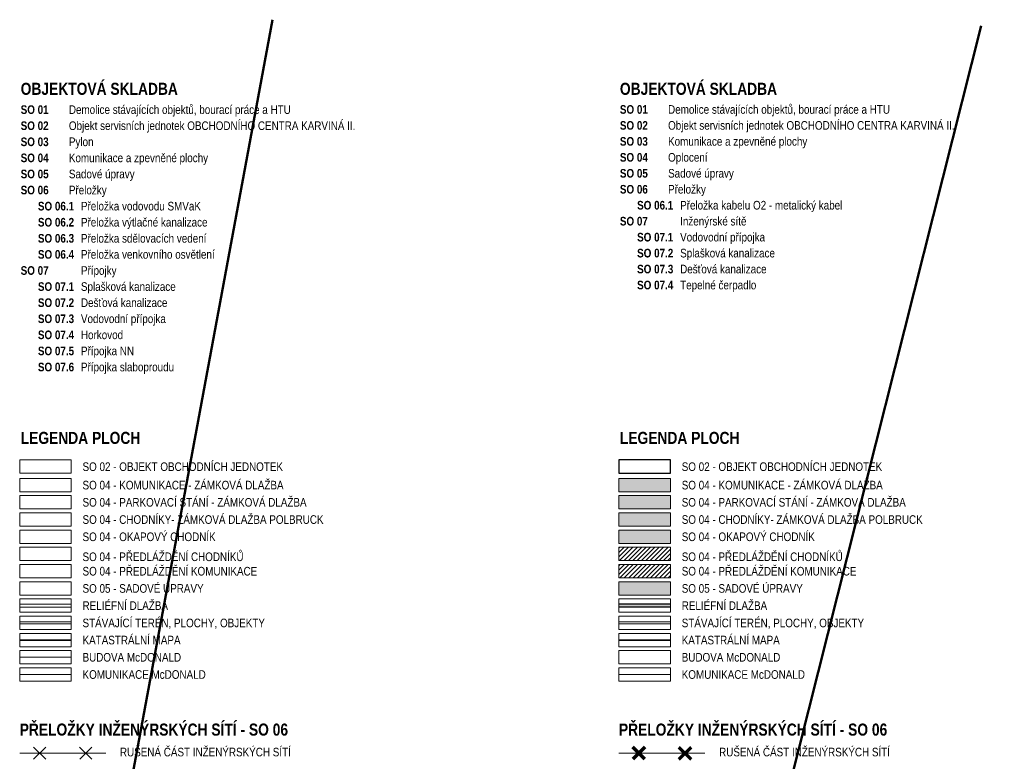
# Model space of a CAD drawing. Header units: millimetres. Extents: x -124639 to 133188, y -48358 to 76648.
# Tile 2 of 49: x -124639 to -67435, y 19222 to 62292. Entities that reach past the tile are written whole.
import ezdxf

# ---------------------------------------------------------------- set-up
doc = ezdxf.new("R2010")
doc.units = ezdxf.units.MM
doc.header["$MEASUREMENT"] = 0
doc.layers.add('0_txt_legendy', color=7, linetype='Continuous')
doc.layers.add('_IS_el_VO_nov', color=7, linetype='Continuous')
doc.styles.add('GENEROVANÝ_STYL_1', font='txt')
doc.styles.add('GENEROVANÝ_STYL_2', font='ARIALN.TTF')
doc.linetypes.add('vedení_O2_01', pattern='A,0,[7,D.1.1.16 SKLADBY  PODLAH A STĚN1.Shx,S=47.619048,R=0,X=0,Y=3.19605e-14],-6200,0', length=6200)
doc.linetypes.add('veřejné osvětlení1', pattern='A,0,[18,D.1.1.16 SKLADBY  PODLAH A STĚN1.Shx,S=38.095238,R=0,X=0,Y=0.002644],-5400,0', length=5400)
pattern_1 = [(45, (0, 0), (-127.27922, 127.27922), [])]

msp = doc.modelspace()

# ---------------------------------------------------------------- hatches: boundary and pattern name
at = {"layer": '0_txt_legendy', "linetype": 'Continuous', "lineweight": 20, "true_color": 0x6a6a6a}
for points in [[(-89827, 34877), (-86828, 34877), (-86828, 35651), (-89827, 35651)], [(-89827, 33877), (-86828, 33877), (-86828, 34651), (-89827, 34651)]]:
    msp.add_hatch(color=251, dxfattribs=at).paths.add_polyline_path(points)
at = {"layer": '0_txt_legendy', "linetype": 'Continuous', "lineweight": 20, "true_color": 0x00bb5e}
msp.add_hatch(color=112, dxfattribs=at).paths.add_polyline_path([(-89827, 32877), (-86828, 32877), (-86828, 33651), (-89827, 33651)])
at = {"layer": '0_txt_legendy', "linetype": 'Continuous', "lineweight": 20}
for color, points in [(7, [(-89827, 31877), (-86828, 31877), (-86828, 32651), (-89827, 32651)]), (230, [(-89827, 28877), (-86828, 28877), (-86828, 29651), (-89827, 29651)])]:
    msp.add_hatch(color=color, dxfattribs=at).paths.add_polyline_path(points)
at = {"layer": '0_txt_legendy', "linetype": 'Continuous', "lineweight": 13, "true_color": 0x00d700}
h = msp.add_hatch(dxfattribs=at)
h.set_pattern_fill('Cihla_lícovka_0001', color=92, style=0, pattern_type=2)
h.set_pattern_definition(pattern_1)
h.paths.add_polyline_path([(-89827, 30877), (-86828, 30877), (-86828, 31651), (-89827, 31651)])
h = msp.add_hatch(dxfattribs=at)
h.set_pattern_fill('Cihla_lícovka_0001', color=92, style=0, pattern_type=2)
h.set_pattern_definition(pattern_1)
h.paths.add_polyline_path([(-89827, 29877), (-86828, 29877), (-86828, 30651), (-89827, 30651)])
msp.add_hatch(color=92, dxfattribs=at).paths.add_polyline_path([(-89827, 28354), (-86828, 28354), (-86828, 28174), (-89827, 28174)])

# ---------------------------------------------------------------- linework, layer by layer
at = {"layer": '0_txt_legendy', "color": 250, "linetype": 'Continuous', "lineweight": 20, "true_color": 0x292929}
for p, q in [((-121640, 28354), (-124639, 28354)), ((-121640, 28174), (-124639, 28174))]:
    msp.add_line(p, q, dxfattribs=at)
at = {"layer": '0_txt_legendy', "color": 92, "linetype": 'Continuous', "lineweight": 25, "true_color": 0x00d700}
for p, q in [((-86828, 28354), (-89827, 28354)), ((-86828, 28174), (-89827, 28174))]:
    msp.add_line(p, q, dxfattribs=at)
at = {"layer": '0_txt_legendy', "color": 51, "linetype": 'Continuous', "lineweight": 20, "true_color": 0xfcf969}
for p, q in [((-121640, 27314), (-124639, 27314)), ((-121640, 27214), (-124639, 27214)), ((-86828, 27314), (-89827, 27314)), ((-86828, 27214), (-89827, 27214))]:
    msp.add_line(p, q, dxfattribs=at)
at = {"layer": '0_txt_legendy', "color": 142, "linetype": 'Continuous', "lineweight": 35, "true_color": 0x0080c0}
for p, q in [((-121640, 26264), (-124639, 26264)), ((-86828, 26264), (-89827, 26264))]:
    msp.add_line(p, q, dxfattribs=at)
at = {"layer": '0_txt_legendy', "color": 255, "linetype": 'Continuous', "lineweight": 0}
for p, q in [((-121640, 25264), (-124639, 25264)), ((-121640, 24264), (-124639, 24264)), ((-86828, 24264), (-89827, 24264))]:
    msp.add_line(p, q, dxfattribs=at)
at = {"layer": '0_txt_legendy', "color": 151, "linetype": 'Continuous', "lineweight": 20, "true_color": 0x97c9ff}
for p, q in [((-123122, 20046), (-123835, 19345)), ((-123128, 19339), (-123829, 20052)), ((-121156, 20046), (-120442, 19345)), ((-121149, 19339), (-120449, 20052))]:
    msp.add_line(p, q, dxfattribs=at)
at = {"layer": '0_txt_legendy', "color": 92, "linetype": 'Continuous', "lineweight": 70, "true_color": 0x00d700}
for p, q in [((-88310, 20046), (-89023, 19345)), ((-88316, 19339), (-89017, 20052)), ((-86344, 20046), (-85630, 19345)), ((-86338, 19339), (-85637, 20052))]:
    msp.add_line(p, q, dxfattribs=at)
at = {"layer": '0_txt_legendy', "color": 51, "linetype": 'vedení_O2_01', "lineweight": 20, "true_color": 0xfcf969}
for p, q in [((-124639, 19695), (-119638, 19695)), ((-89827, 19695), (-84827, 19695))]:
    msp.add_line(p, q, dxfattribs=at)
at = {"layer": '0_txt_legendy', "color": 54, "linetype": 'Continuous', "lineweight": 20, "true_color": 0xaf9c12, "flags": 128}
for points in [[(-124639, 35948), (-121640, 35948), (-121640, 36722), (-124639, 36722)], [(-124639, 34877), (-121640, 34877), (-121640, 35651), (-124639, 35651)], [(-124639, 33877), (-121640, 33877), (-121640, 34651), (-124639, 34651)], [(-124639, 32877), (-121640, 32877), (-121640, 33651), (-124639, 33651)], [(-124639, 31877), (-121640, 31877), (-121640, 32651), (-124639, 32651)], [(-124639, 30877), (-121640, 30877), (-121640, 31651), (-124639, 31651)], [(-124639, 29877), (-121640, 29877), (-121640, 30651), (-124639, 30651)], [(-124639, 28877), (-121640, 28877), (-121640, 29651), (-124639, 29651)]]:
    msp.add_lwpolyline(points, close=True, dxfattribs=at)
at = {"layer": '0_txt_legendy', "color": 92, "linetype": 'Continuous', "lineweight": 25, "true_color": 0x00d700, "flags": 128}
msp.add_lwpolyline([(-89827, 35948), (-86828, 35948), (-86828, 36722), (-89827, 36722)], close=True, dxfattribs=at)
at = {"layer": '0_txt_legendy', "color": 254, "linetype": 'Continuous', "lineweight": 0, "true_color": 0xe8e8e8, "flags": 128}
for points in [[(-89827, 34877), (-86828, 34877), (-86828, 35651), (-89827, 35651)], [(-89827, 33877), (-86828, 33877), (-86828, 34651), (-89827, 34651)], [(-89827, 32877), (-86828, 32877), (-86828, 33651), (-89827, 33651)], [(-89827, 31877), (-86828, 31877), (-86828, 32651), (-89827, 32651)], [(-89827, 30877), (-86828, 30877), (-86828, 31651), (-89827, 31651)], [(-89827, 29877), (-86828, 29877), (-86828, 30651), (-89827, 30651)], [(-89827, 28877), (-86828, 28877), (-86828, 29651), (-89827, 29651)], [(-124639, 27877), (-121640, 27877), (-121640, 28651), (-124639, 28651)], [(-89827, 27877), (-86828, 27877), (-86828, 28651), (-89827, 28651)], [(-124639, 26877), (-121640, 26877), (-121640, 27651), (-124639, 27651)], [(-89827, 26877), (-86828, 26877), (-86828, 27651), (-89827, 27651)], [(-124639, 25877), (-121640, 25877), (-121640, 26651), (-124639, 26651)], [(-89827, 25877), (-86828, 25877), (-86828, 26651), (-89827, 26651)]]:
    msp.add_lwpolyline(points, close=True, dxfattribs=at)
at = {"layer": '0_txt_legendy', "color": 255, "linetype": 'Continuous', "lineweight": 0, "flags": 128}
for points in [[(-124639, 24877), (-121640, 24877), (-121640, 25651), (-124639, 25651)], [(-89827, 24877), (-86828, 24877), (-86828, 25651), (-89827, 25651)], [(-124639, 23877), (-121640, 23877), (-121640, 24651), (-124639, 24651)], [(-89827, 23877), (-86828, 23877), (-86828, 24651), (-89827, 24651)]]:
    msp.add_lwpolyline(points, close=True, dxfattribs=at)
at = {"layer": '_IS_el_VO_nov', "color": 92, "linetype": 'veřejné osvětlení1', "lineweight": 50, "true_color": 0x00d700}
for p, q in [((-109949, 62292), (-124035, -13557)), ((-68773, 61931), (-90445, -23851))]:
    msp.add_line(p, q, dxfattribs=at)

# ---------------------------------------------------------------- texts
at = {"layer": '0_txt_legendy', "color": 7, "linetype": 'Continuous', "lineweight": 13, "char_height": 700, "attachment_point": 1, "style": 'GENEROVANÝ_STYL_2'}
for s, insert, line_spacing_factor in [('\\A1;{\\pql;\\fArial Narrow|b1|i0|c238|p34;OBJEKTOVÁ SKLADBA\\P\\pql;\\fArial Narrow|b1|i0|c238|p34;\\H0.714276x;SO 01\\fArial Narrow|b0|i0|c238|p34;^IDemolice stávajících objektů, bourací práce a HTU \\P\\pql;\\fArial Narrow|b1|i0|c238|p34;SO 02\\fArial Narrow|b0|i0|c238|p34;^IObjekt servisních jednotek OBCHODNÍHO CENTRA KARVINÁ II.\\P\\pql;\\fArial Narrow|b1|i0|c238|p34;SO 03\\fArial Narrow|b0|i0|c238|p34;^IPylon \\P\\pql;\\fArial Narrow|b1|i0|c238|p34;SO 04\\fArial Narrow|b0|i0|c238|p34;^IKomunikace a zpevněné plochy\\P\\pql;\\fArial Narrow|b1|i0|c238|p34;SO 05\\fArial Narrow|b0|i0|c238|p34;^ISadové úpravy\\P\\pql;\\fArial Narrow|b1|i0|c238|p34;SO 06\\fArial Narrow|b0|i0|c238|p34;^IPřeložky^I\\P\\pql;\\pt1000.92,3499.78,3999.1;\\fArial Narrow|b0|i0|c238|p34;^I\\fArial Narrow|b1|i0|c238|p34;SO 06.1\\fArial Narrow|b0|i0|c238|p34;^IPřeložka vodovodu SMVaK\\P\\pql;\\pt1000.92,3499.78;\\fArial Narrow|b0|i0|c238|p34;^I\\fArial Narrow|b1|i0|c238|p34;SO 06.2\\fArial Narrow|b0|i0|c238|p34;^IPřeložka výtlačné kanalizace\\P\\pql;\\pt1000.92,3499.78;\\fArial Narrow|b0|i0|c238|p34;^I\\fArial Narrow|b1|i0|c238|p34;SO 06.3\\fArial Narrow|b0|i0|c238|p34;^IPřeložka sdělovacích vedení\\P\\pql;\\pt1000.92,3499.78;\\fArial Narrow|b0|i0|c238|p34;^I\\fArial Narrow|b1|i0|c238|p34;SO 06.4\\fArial Narrow|b0|i0|c238|p34;^IPřeložka venkovního osvětlení\\P\\pql;\\fArial Narrow|b1|i0|c238|p34;SO 07\\fArial Narrow|b0|i0|c238|p34;^IPřípojky^I\\P\\pql;\\pt1000.92,3499.78;\\fArial Narrow|b0|i0|c238|p34;^I\\fArial Narrow|b1|i0|c238|p34;SO 07.1\\fArial Narrow|b0|i0|c238|p34;^ISplašková kanalizace\\P\\pql;\\pt1000.92,3499.78;\\fArial Narrow|b0|i0|c238|p34;^I\\fArial Narrow|b1|i0|c238|p34;SO 07.2\\fArial Narrow|b0|i0|c238|p34;^IDešťová kanalizace^I\\P\\pql;\\pt1000.92,3499.78;\\fArial Narrow|b0|i0|c238|p34;^I\\fArial Narrow|b1|i0|c238|p34;SO 07.3\\fArial Narrow|b0|i0|c238|p34;^IVodovodní přípojka\\P\\pql;\\pt1000.92,3499.78;\\fArial Narrow|b0|i0|c238|p34;^I\\fArial Narrow|b1|i0|c238|p34;SO 07.4\\fArial Narrow|b0|i0|c238|p34;^IHorkovod\\P\\pql;\\pt1000.92,3499.78;\\fArial Narrow|b0|i0|c238|p34;^I\\fArial Narrow|b1|i0|c238|p34;SO 07.5\\fArial Narrow|b0|i0|c238|p34;^IPřípojka NN\\P\\pql;\\pt1000.92,3499.78;\\fArial Narrow|b0|i0|c238|p34;^I\\fArial Narrow|b1|i0|c238|p34;SO 07.6\\fArial Narrow|b0|i0|c238|p34;^IPřípojka slaboproudu}', (-124581, 58628), 1.120968), ('\\A1;{\\pql;\\fArial Narrow|b1|i0|c238|p34;OBJEKTOVÁ SKLADBA\\P\\pql;\\fArial Narrow|b1|i0|c238|p34;\\H0.714276x;SO 01\\fArial Narrow|b0|i0|c238|p34;^IDemolice stávajících objektů, bourací práce a HTU \\P\\pql;\\fArial Narrow|b1|i0|c238|p34;SO 02\\fArial Narrow|b0|i0|c238|p34;^IObjekt servisních jednotek OBCHODNÍHO CENTRA KARVINÁ II.\\P\\pql;\\fArial Narrow|b1|i0|c238|p34;SO 03\\fArial Narrow|b0|i0|c238|p34;^IKomunikace a zpevněné plochy \\P\\pql;\\fArial Narrow|b1|i0|c238|p34;SO 04\\fArial Narrow|b0|i0|c238|p34;^IOplocení\\P\\pql;\\fArial Narrow|b1|i0|c238|p34;SO 05\\fArial Narrow|b0|i0|c238|p34;^ISadové úpravy\\P\\pql;\\fArial Narrow|b1|i0|c238|p34;SO 06\\fArial Narrow|b0|i0|c238|p34;^IPřeložky^I\\P\\pql;\\pt1001.19,3500.48,3999.85;\\fArial Narrow|b0|i0|c238|p34;^I\\fArial Narrow|b1|i0|c238|p34;SO 06.1\\fArial Narrow|b0|i0|c238|p34;^IPřeložka kabelu O2 - metalický kabel\\P\\pql;\\fArial Narrow|b1|i0|c238|p34;SO 07\\fArial Narrow|b0|i0|c238|p34;^IInženýrské sítě\\P\\pql;\\pt1001.19,3500.48;\\fArial Narrow|b0|i0|c238|p34;^I\\fArial Narrow|b1|i0|c238|p34;SO 07.1\\fArial Narrow|b0|i0|c238|p34;^IVodovodní přípojka\\P\\pql;\\pt1001.19,3500.48;\\fArial Narrow|b0|i0|c238|p34;^I\\fArial Narrow|b1|i0|c238|p34;SO 07.2\\fArial Narrow|b0|i0|c238|p34;^ISplašková kanalizace\\P\\pql;\\pt1001.19,3500.48;\\fArial Narrow|b0|i0|c238|p34;^I\\fArial Narrow|b1|i0|c238|p34;SO 07.3\\fArial Narrow|b0|i0|c238|p34;^IDešťová kanalizace^I\\P\\pql;\\pt1001.19,3500.48;\\fArial Narrow|b0|i0|c238|p34;^I\\fArial Narrow|b1|i0|c238|p34;SO 07.4\\fArial Narrow|b0|i0|c238|p34;^ITepelné čerpadlo}', (-89769, 58628), 1.112284)]:
    msp.add_mtext(s, dxfattribs=dict(at, insert=insert, line_spacing_factor=line_spacing_factor))
at = {"layer": '0_txt_legendy', "color": 7, "linetype": 'Continuous', "lineweight": 13, "attachment_point": 7}
for s, insert, char_height, style in [('\\A1;{\\pql;\\fArial Narrow|b1|i0|c238|p34;LEGENDA PLOCH}', (-124581, 37645), 700, 'GENEROVANÝ_STYL_2'), ('\\A1;{\\pql;\\fArial Narrow|b1|i0|c238|p34;LEGENDA PLOCH}', (-89769, 37645), 700, 'GENEROVANÝ_STYL_2'), ('\\A1;{\\pql;\\fArial Narrow|b0|i0|c238|p34;SO 02 - OBJEKT OBCHODNÍCH JEDNOTEK}', (-120988, 36076), 500, 'GENEROVANÝ_STYL_1'), ('\\A1;{\\pql;\\fArial Narrow|b0|i0|c238|p34;SO 02 - OBJEKT OBCHODNÍCH JEDNOTEK}', (-86176, 36076), 500, 'GENEROVANÝ_STYL_1'), ('\\A1;{\\pql;\\fArial Narrow|b0|i0|c238|p34;SO 04 - KOMUNIKACE - ZÁMKOVÁ DLAŽBA}', (-120988, 35005), 500, 'GENEROVANÝ_STYL_1'), ('\\A1;{\\pql;\\fArial Narrow|b0|i0|c238|p34;SO 04 - KOMUNIKACE - ZÁMKOVÁ DLAŽBA}', (-86176, 35005), 500, 'GENEROVANÝ_STYL_1'), ('\\A1;{\\pql;\\fArial Narrow|b0|i0|c238|p34;SO 04 - PARKOVACÍ STÁNÍ - ZÁMKOVÁ DLAŽBA}', (-120988, 34005), 500, 'GENEROVANÝ_STYL_1'), ('\\A1;{\\pql;\\fArial Narrow|b0|i0|c238|p34;SO 04 - PARKOVACÍ STÁNÍ - ZÁMKOVÁ DLAŽBA}', (-86176, 34005), 500, 'GENEROVANÝ_STYL_1'), ('\\A1;{\\pql;\\fArial Narrow|b0|i0|c238|p34;SO 04 - CHODNÍKY- ZÁMKOVÁ DLAŽBA POLBRUCK}', (-120988, 33005), 500, 'GENEROVANÝ_STYL_1'), ('\\A1;{\\pql;\\fArial Narrow|b0|i0|c238|p34;SO 04 - CHODNÍKY- ZÁMKOVÁ DLAŽBA POLBRUCK}', (-86176, 33005), 500, 'GENEROVANÝ_STYL_1'), ('\\A1;{\\pql;\\fArial Narrow|b0|i0|c238|p34;SO 04 - OKAPOVÝ CHODNÍK}', (-120988, 32005), 500, 'GENEROVANÝ_STYL_1'), ('\\A1;{\\pql;\\fArial Narrow|b0|i0|c238|p34;SO 04 - OKAPOVÝ CHODNÍK}', (-86176, 32005), 500, 'GENEROVANÝ_STYL_1'), ('\\A1;{\\pql;\\fArial Narrow|b0|i0|c238|p34;SO 04 - PŘEDLÁŽDĚNÍ CHODNÍKŮ}', (-120988, 30844), 500, 'GENEROVANÝ_STYL_1'), ('\\A1;{\\pql;\\fArial Narrow|b0|i0|c238|p34;SO 04 - PŘEDLÁŽDĚNÍ CHODNÍKŮ}', (-86176, 30844), 500, 'GENEROVANÝ_STYL_1'), ('\\A1;{\\pql;\\fArial Narrow|b0|i0|c238|p34;SO 04 - PŘEDLÁŽDĚNÍ KOMUNIKACE}', (-120988, 30005), 500, 'GENEROVANÝ_STYL_1'), ('\\A1;{\\pql;\\fArial Narrow|b0|i0|c238|p34;SO 04 - PŘEDLÁŽDĚNÍ KOMUNIKACE}', (-86176, 30005), 500, 'GENEROVANÝ_STYL_1'), ('\\A1;{\\pql;\\fArial Narrow|b0|i0|c238|p34;SO 05 - SADOVÉ ÚPRAVY}', (-120988, 29005), 500, 'GENEROVANÝ_STYL_1'), ('\\A1;{\\pql;\\fArial Narrow|b0|i0|c238|p34;SO 05 - SADOVÉ ÚPRAVY}', (-86176, 29005), 500, 'GENEROVANÝ_STYL_1'), ('\\A1;{\\pql;\\fArial Narrow|b1|i0|c238|p34;PŘELOŽKY INŽENÝRSKÝCH SÍTÍ - SO 06}', (-124639, 20704), 700, 'GENEROVANÝ_STYL_2'), ('\\A1;{\\pql;\\fArial Narrow|b1|i0|c238|p34;PŘELOŽKY INŽENÝRSKÝCH SÍTÍ - SO 06}', (-89827, 20704), 700, 'GENEROVANÝ_STYL_2')]:
    msp.add_mtext(s, dxfattribs=dict(at, insert=insert, char_height=char_height, style=style))
at = {"layer": '0_txt_legendy', "color": 254, "linetype": 'Continuous', "lineweight": 0, "true_color": 0xe8e8e8, "char_height": 500, "attachment_point": 7, "style": 'GENEROVANÝ_STYL_1'}
for s, insert in [('\\A1;{\\pql;\\fArial Narrow|b0|i0|c238|p34;RELIÉFNÍ DLAŽBA}', (-120988, 28014)), ('\\A1;{\\pql;\\fArial Narrow|b0|i0|c238|p34;RELIÉFNÍ DLAŽBA}', (-86176, 28014)), ('\\A1;{\\pql;\\fArial Narrow|b0|i0|c238|p34;STÁVAJÍCÍ TERÉN, PLOCHY, OBJEKTY}', (-120988, 26914)), ('\\A1;{\\pql;\\fArial Narrow|b0|i0|c238|p34;STÁVAJÍCÍ TERÉN, PLOCHY, OBJEKTY}', (-86176, 26914)), ('\\A1;{\\pql;\\fArial Narrow|b0|i0|c238|p34;KATASTRÁLNÍ MAPA}', (-120988, 26005)), ('\\A1;{\\pql;\\fArial Narrow|b0|i0|c238|p34;KATASTRÁLNÍ MAPA}', (-86176, 26005)), ('\\A1;{\\pql;\\fArial Narrow|b0|i0|c238|p34;BUDOVA McDONALD}', (-120988, 25006)), ('\\A1;{\\pql;\\fArial Narrow|b0|i0|c238|p34;BUDOVA McDONALD}', (-86176, 25006)), ('\\A1;{\\pql;\\fArial Narrow|b0|i0|c238|p34;KOMUNIKACE McDONALD}', (-120988, 24006)), ('\\A1;{\\pql;\\fArial Narrow|b0|i0|c238|p34;KOMUNIKACE McDONALD}', (-86176, 24006))]:
    msp.add_mtext(s, dxfattribs=dict(at, insert=insert))
at = {"layer": '0_txt_legendy', "color": 250, "linetype": 'Continuous', "lineweight": 20, "true_color": 0x292929, "insert": (-118814, 19755), "char_height": 500, "attachment_point": 4, "style": 'GENEROVANÝ_STYL_1'}
msp.add_mtext('\\A1;{\\pql;\\fArial Narrow|b0|i0|c238|p34;RUŠENÁ ČÁST INŽENÝRSKÝCH SÍTÍ}', dxfattribs=at)
at = {"layer": '0_txt_legendy', "color": 92, "linetype": 'Continuous', "lineweight": 25, "true_color": 0x00d700, "insert": (-84003, 19755), "char_height": 500, "attachment_point": 4, "style": 'GENEROVANÝ_STYL_1'}
msp.add_mtext('\\A1;{\\pql;\\fArial Narrow|b0|i0|c238|p34;RUŠENÁ ČÁST INŽENÝRSKÝCH SÍTÍ}', dxfattribs=at)

doc.saveas('drawing.dxf')
